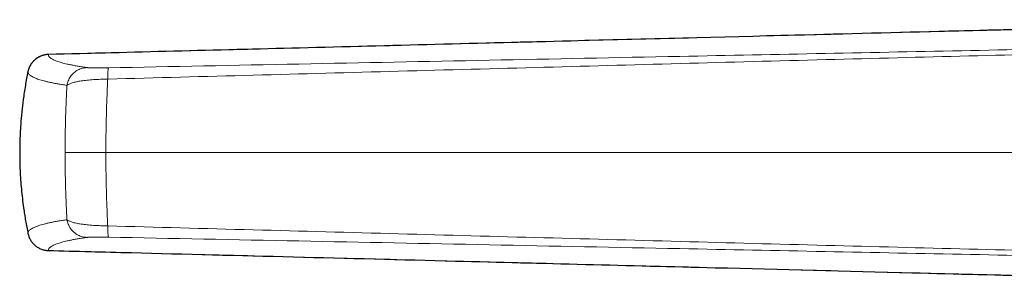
# Model space of a CAD drawing. Header units: millimetres. Extents: x 8 to 882, y 12 to 770.
# Tile 3 of 60: x 187 to 224, y 580 to 590. Entities that reach past the tile are written whole.
import ezdxf

# ---------------------------------------------------------------- set-up
doc = ezdxf.new("R2010")
doc.units = ezdxf.units.MM

msp = doc.modelspace()

# ---------------------------------------------------------------- linework, layer by layer
at = {"color": 252, "linetype": 'Continuous', "lineweight": 0}
for p, q in [((188.731, 584.818), (190.258, 584.818)), ((239.423, 584.818), (190.258, 584.818)), ((188.106, 581.143), (188.107, 581.142))]:
    msp.add_line(p, q, dxfattribs=at)
at = {"color": 7, "linetype": 'Continuous', "lineweight": 30}
for points, knots in [([(238.965, 589.799), (238.916, 589.798), (238.11, 589.778), (236.436, 589.736), (233.738, 589.667), (230.4, 589.582), (226.356, 589.478), (221.469, 589.353), (215.183, 589.191), (207.083, 588.983), (197.764, 588.743), (191.241, 588.574), (188.106, 588.493)], [0, 0, 0, 0, 0.0029, 0.047508, 0.098705, 0.162011, 0.244394, 0.33725, 0.450237, 0.615242, 0.815045, 1, 1, 1, 1]), ([(188.107, 588.493), (188.107, 588.493), (188.085, 588.493), (188.04, 588.49), (187.973, 588.48), (187.907, 588.464), (187.842, 588.442), (187.78, 588.416), (187.72, 588.384), (187.663, 588.347), (187.609, 588.305), (187.559, 588.259), (187.513, 588.209), (187.471, 588.155), (187.429, 588.089), (187.391, 588.015), (187.361, 587.934), (187.347, 587.881), (187.341, 587.854), (187.341, 587.854)], [0, 0, 0, 0, 0.000056, 0.062054, 0.124943, 0.188284, 0.252555, 0.314581, 0.37704, 0.44087, 0.505173, 0.5672, 0.629663, 0.693501, 0.757815, 0.847424, 0.923684, 0.999944, 1, 1, 1, 1]), ([(188.106, 588.494), (188.104, 588.494), (188.086, 588.493), (188.05, 588.49), (187.999, 588.484), (187.947, 588.474), (187.895, 588.46), (187.843, 588.442), (187.793, 588.422), (187.745, 588.397), (187.698, 588.37), (187.654, 588.34), (187.612, 588.307), (187.571, 588.27), (187.533, 588.231), (187.498, 588.19), (187.466, 588.146), (187.443, 588.112), (187.432, 588.091), (187.43, 588.087)], [0, 0, 0, 0, 0.007126, 0.06759, 0.12955, 0.194974, 0.260535, 0.326323, 0.39219, 0.458362, 0.523148, 0.587961, 0.653246, 0.718926, 0.784906, 0.851068, 0.917256, 0.98335, 1, 1, 1, 1]), ([(187.341, 587.854), (187.323, 587.766), (187.288, 587.592), (187.241, 587.329), (187.199, 587.065), (187.152, 586.735), (187.105, 586.339), (187.069, 585.915), (187.046, 585.531), (187.034, 585.186), (187.029, 584.84), (187.033, 584.493), (187.044, 584.145), (187.064, 583.796), (187.092, 583.445), (187.129, 583.092), (187.179, 582.697), (187.247, 582.259), (187.31, 581.941), (187.341, 581.782)], [0, 0, 0, 0, 0.043687, 0.087402, 0.131117, 0.174859, 0.250868, 0.326877, 0.38331, 0.439751, 0.496184, 0.553092, 0.610008, 0.666916, 0.724883, 0.782859, 0.840826, 0.920413, 1, 1, 1, 1]), ([(187.341, 581.782), (187.341, 581.782), (187.346, 581.761), (187.356, 581.719), (187.377, 581.657), (187.403, 581.597), (187.434, 581.538), (187.47, 581.482), (187.511, 581.429), (187.557, 581.378), (187.607, 581.332), (187.661, 581.29), (187.718, 581.253), (187.778, 581.221), (187.841, 581.194), (187.905, 581.172), (187.971, 581.156), (188.038, 581.146), (188.084, 581.143), (188.107, 581.142), (188.107, 581.142)], [0, 0, 0, 0, 0.000056, 0.059992, 0.119928, 0.181077, 0.242227, 0.304249, 0.366709, 0.430544, 0.494855, 0.556876, 0.619332, 0.683159, 0.747459, 0.809453, 0.872339, 0.935677, 0.999944, 1, 1, 1, 1]), ([(187.972, 581.157), (187.975, 581.157), (187.995, 581.152), (188.032, 581.147), (188.074, 581.143), (188.098, 581.142), (188.106, 581.142)], [0, 0, 0, 0, 0.056084, 0.459466, 0.820728, 1, 1, 1, 1]), ([(188.106, 581.142), (189.141, 581.115), (194.222, 580.984), (202.547, 580.769), (212.29, 580.519), (219.644, 580.33), (225.233, 580.186), (229.663, 580.072), (233.369, 579.978), (236.38, 579.901), (238.124, 579.858), (238.938, 579.837), (238.965, 579.837)], [0, 0, 0, 0, 0.0610751, 0.2997186, 0.4911206, 0.6358321, 0.7334804, 0.8208232, 0.8971363, 0.9520394, 0.998397, 1, 1, 1, 1])]:
    msp.add_open_spline(points, degree=3, knots=knots, dxfattribs=at)
at = {"color": 252, "linetype": 'Continuous', "lineweight": 0}
for points, knots in [([(238.966, 589.799), (238.966, 589.799), (237.569, 589.764), (234.775, 589.694), (229.187, 589.55), (222.156, 589.37), (213.679, 589.152), (202.314, 588.86), (193.79, 588.64), (188.107, 588.493)], [0, 0, 0, 0, 0.000001, 0.082385, 0.164769, 0.329538, 0.497154, 0.664769, 1, 1, 1, 1]), ([(238.984, 588.97), (237.168, 588.934), (233.536, 588.862), (228.089, 588.751), (222.642, 588.641), (217.195, 588.532), (211.188, 588.411), (204.619, 588.279), (197.488, 588.136), (192.733, 588.04), (190.356, 587.992)], [0, 0, 0, 0, 0.112003, 0.224002, 0.335997, 0.447993, 0.559991, 0.706659, 0.853329, 1, 1, 1, 1]), ([(190.326, 587.571), (192.141, 587.619), (195.772, 587.717), (201.218, 587.865), (206.665, 588.014), (212.112, 588.164), (217.527, 588.309), (222.91, 588.448), (228.262, 588.58), (233.614, 588.708), (237.181, 588.789), (238.965, 588.829)], [0, 0, 0, 0, 0.111991, 0.223983, 0.335977, 0.447978, 0.559986, 0.669996, 0.780004, 0.890006, 1, 1, 1, 1]), ([(189.553, 588.001), (189.495, 588.01), (189.38, 588.027), (189.219, 588.053), (189.069, 588.08), (188.93, 588.106), (188.805, 588.133), (188.693, 588.16), (188.593, 588.187), (188.502, 588.214), (188.416, 588.244), (188.334, 588.277), (188.261, 588.312), (188.201, 588.347), (188.155, 588.383), (188.123, 588.42), (188.105, 588.456), (188.107, 588.481), (188.107, 588.493)], [0, 0, 0, 0, 0.057372, 0.114598, 0.17171, 0.22874, 0.285725, 0.34169, 0.397668, 0.453667, 0.509694, 0.579598, 0.649549, 0.71954, 0.789565, 0.859628, 0.929752, 1, 1, 1, 1]), ([(187.341, 587.854), (187.341, 587.841), (187.34, 587.815), (187.358, 587.776), (187.391, 587.738), (187.438, 587.7), (187.498, 587.662), (187.573, 587.625), (187.656, 587.591), (187.744, 587.559), (187.837, 587.53), (187.941, 587.501), (188.056, 587.473), (188.183, 587.444), (188.321, 587.417), (188.47, 587.39), (188.629, 587.363), (188.743, 587.345), (188.799, 587.336)], [0, 0, 0, 0, 0.070365, 0.140644, 0.210842, 0.280975, 0.351057, 0.421106, 0.491138, 0.548032, 0.604933, 0.661847, 0.718786, 0.775759, 0.831757, 0.887797, 0.943879, 1, 1, 1, 1]), ([(189.553, 588.001), (189.525, 588), (189.468, 587.996), (189.382, 587.979), (189.297, 587.951), (189.213, 587.913), (189.134, 587.865), (189.059, 587.807), (188.992, 587.74), (188.934, 587.667), (188.885, 587.588), (188.846, 587.505), (188.817, 587.421), (188.805, 587.364), (188.799, 587.336)], [0, 0, 0, 0, 0.078347, 0.159284, 0.242418, 0.327281, 0.413336, 0.5, 0.586664, 0.672719, 0.757582, 0.840716, 0.921653, 1, 1, 1, 1]), ([(190.356, 587.992), (190.324, 587.991), (190.26, 587.99), (190.166, 587.989), (190.075, 587.988), (189.988, 587.988), (189.907, 587.988), (189.833, 587.989), (189.766, 587.99), (189.707, 587.991), (189.655, 587.993), (189.612, 587.996), (189.577, 587.998), (189.561, 588), (189.553, 588.001)], [0, 0, 0, 0, 0.080836, 0.161276, 0.242242, 0.323763, 0.405514, 0.487771, 0.570788, 0.654788, 0.739816, 0.825801, 0.912595, 1, 1, 1, 1]), ([(190.356, 587.992), (190.354, 587.99), (190.351, 587.985), (190.345, 587.961), (190.34, 587.924), (190.336, 587.874), (190.332, 587.811), (190.329, 587.739), (190.327, 587.659), (190.326, 587.6), (190.326, 587.571)], [0, 0, 0, 0, 0.121274, 0.245686, 0.372283, 0.5, 0.627717, 0.754314, 0.878726, 1, 1, 1, 1]), ([(188.799, 587.336), (188.811, 587.345), (188.834, 587.362), (188.88, 587.386), (188.934, 587.409), (188.998, 587.431), (189.07, 587.451), (189.151, 587.47), (189.24, 587.487), (189.337, 587.503), (189.442, 587.517), (189.553, 587.53), (189.671, 587.541), (189.795, 587.55), (189.923, 587.558), (190.055, 587.564), (190.189, 587.568), (190.28, 587.57), (190.326, 587.571)], [0, 0, 0, 0, 0.061346, 0.123048, 0.185018, 0.247171, 0.309432, 0.371749, 0.434095, 0.496481, 0.558973, 0.621628, 0.684494, 0.747643, 0.810751, 0.873635, 0.93661, 1, 1, 1, 1]), ([(190.258, 584.818), (190.258, 584.818), (190.258, 584.909), (190.258, 585.09), (190.26, 585.362), (190.264, 585.634), (190.269, 585.906), (190.275, 586.177), (190.283, 586.454), (190.292, 586.734), (190.303, 587.018), (190.314, 587.298), (190.322, 587.48), (190.326, 587.571)], [0, 0, 0, 0, 0.000021, 0.094813, 0.189669, 0.28447, 0.381352, 0.478292, 0.575181, 0.680853, 0.786526, 0.893263, 1, 1, 1, 1]), ([(188.799, 587.336), (188.797, 587.288), (188.792, 587.192), (188.785, 587.044), (188.778, 586.894), (188.771, 586.74), (188.765, 586.584), (188.759, 586.426), (188.753, 586.265), (188.747, 586.079), (188.742, 585.868), (188.738, 585.657), (188.735, 585.47), (188.733, 585.281), (188.731, 585.064), (188.731, 584.9), (188.731, 584.818)], [0, 0, 0, 0, 0.06276, 0.125696, 0.188632, 0.252113, 0.315594, 0.379614, 0.443635, 0.50782, 0.599228, 0.690635, 0.752142, 0.813648, 0.906826, 1, 1, 1, 1]), ([(188.799, 582.299), (188.797, 582.347), (188.792, 582.444), (188.785, 582.591), (188.778, 582.742), (188.771, 582.895), (188.765, 583.051), (188.759, 583.21), (188.753, 583.371), (188.747, 583.557), (188.742, 583.768), (188.738, 583.979), (188.735, 584.165), (188.733, 584.354), (188.731, 584.572), (188.731, 584.736), (188.731, 584.818)], [0, 0, 0, 0, 0.0627605, 0.1256959, 0.1886318, 0.2521128, 0.3155941, 0.3796143, 0.4436346, 0.5078197, 0.5992283, 0.6906354, 0.7521422, 0.8136484, 0.9068263, 1, 1, 1, 1]), ([(190.258, 584.818), (190.258, 584.818), (190.258, 584.75), (190.258, 584.614), (190.259, 584.41), (190.261, 584.206), (190.264, 584.002), (190.268, 583.798), (190.272, 583.594), (190.277, 583.391), (190.284, 583.16), (190.292, 582.901), (190.303, 582.617), (190.314, 582.337), (190.322, 582.156), (190.326, 582.065)], [0, 0, 0, 0, 0.000021, 0.07088, 0.141995, 0.213111, 0.285017, 0.356923, 0.429603, 0.502284, 0.575191, 0.680861, 0.786531, 0.893131, 1, 1, 1, 1]), ([(187.341, 581.782), (187.341, 581.795), (187.34, 581.821), (187.358, 581.86), (187.391, 581.898), (187.438, 581.936), (187.498, 581.973), (187.573, 582.01), (187.656, 582.044), (187.744, 582.076), (187.837, 582.105), (187.941, 582.134), (188.056, 582.163), (188.183, 582.191), (188.321, 582.219), (188.47, 582.246), (188.629, 582.273), (188.743, 582.29), (188.799, 582.299)], [0, 0, 0, 0, 0.070365, 0.140644, 0.210842, 0.280975, 0.351057, 0.421106, 0.491138, 0.548032, 0.604933, 0.661847, 0.718786, 0.775759, 0.831757, 0.887797, 0.943879, 1, 1, 1, 1]), ([(188.799, 582.299), (188.811, 582.291), (188.834, 582.273), (188.88, 582.249), (188.934, 582.226), (188.998, 582.205), (189.07, 582.184), (189.151, 582.165), (189.24, 582.148), (189.337, 582.132), (189.442, 582.118), (189.553, 582.105), (189.671, 582.094), (189.795, 582.085), (189.923, 582.077), (190.055, 582.071), (190.189, 582.067), (190.28, 582.066), (190.326, 582.065)], [0, 0, 0, 0, 0.061346, 0.123048, 0.185018, 0.247171, 0.309432, 0.371749, 0.434095, 0.496481, 0.558973, 0.621628, 0.684494, 0.747643, 0.810751, 0.873635, 0.93661, 1, 1, 1, 1]), ([(189.553, 581.634), (189.525, 581.636), (189.468, 581.639), (189.382, 581.657), (189.297, 581.684), (189.213, 581.722), (189.134, 581.771), (189.059, 581.829), (188.992, 581.895), (188.934, 581.969), (188.885, 582.048), (188.846, 582.13), (188.817, 582.214), (188.805, 582.271), (188.799, 582.299)], [0, 0, 0, 0, 0.078347, 0.159284, 0.242418, 0.327281, 0.413336, 0.5, 0.586664, 0.672719, 0.757582, 0.840716, 0.921653, 1, 1, 1, 1]), ([(190.326, 582.065), (192.141, 582.016), (195.772, 581.918), (201.218, 581.77), (206.665, 581.621), (212.112, 581.472), (217.527, 581.326), (222.91, 581.188), (228.262, 581.056), (233.614, 580.927), (237.181, 580.847), (238.965, 580.806)], [0, 0, 0, 0, 0.1119912, 0.2239828, 0.3359774, 0.4479783, 0.5599865, 0.6699961, 0.7800044, 0.8900056, 1, 1, 1, 1]), ([(190.356, 581.643), (190.354, 581.646), (190.351, 581.651), (190.345, 581.675), (190.34, 581.712), (190.336, 581.762), (190.332, 581.824), (190.329, 581.897), (190.327, 581.977), (190.326, 582.036), (190.326, 582.065)], [0, 0, 0, 0, 0.1212738, 0.2456862, 0.3722826, 0.5, 0.6277174, 0.7543138, 0.8787262, 1, 1, 1, 1]), ([(189.553, 581.634), (189.495, 581.626), (189.38, 581.608), (189.219, 581.582), (189.069, 581.556), (188.93, 581.529), (188.805, 581.503), (188.693, 581.476), (188.593, 581.449), (188.502, 581.421), (188.416, 581.391), (188.334, 581.359), (188.261, 581.324), (188.201, 581.288), (188.155, 581.252), (188.123, 581.216), (188.105, 581.179), (188.107, 581.155), (188.107, 581.142)], [0, 0, 0, 0, 0.057372, 0.114598, 0.17171, 0.22874, 0.285725, 0.34169, 0.397668, 0.453667, 0.509694, 0.579598, 0.649549, 0.71954, 0.789565, 0.859628, 0.929752, 1, 1, 1, 1]), ([(190.356, 581.643), (190.324, 581.644), (190.26, 581.645), (190.166, 581.646), (190.075, 581.647), (189.988, 581.648), (189.907, 581.647), (189.833, 581.647), (189.766, 581.646), (189.707, 581.644), (189.655, 581.642), (189.612, 581.64), (189.577, 581.637), (189.561, 581.635), (189.553, 581.634)], [0, 0, 0, 0, 0.080836, 0.161276, 0.242242, 0.323763, 0.405514, 0.487771, 0.570788, 0.654788, 0.739816, 0.825801, 0.912595, 1, 1, 1, 1]), ([(238.984, 580.665), (237.168, 580.701), (233.536, 580.773), (228.089, 580.885), (222.642, 580.994), (217.195, 581.104), (211.188, 581.224), (204.619, 581.356), (197.488, 581.5), (192.733, 581.595), (190.356, 581.643)], [0, 0, 0, 0, 0.112003, 0.224002, 0.335997, 0.447993, 0.559991, 0.706659, 0.853329, 1, 1, 1, 1]), ([(188.107, 581.142), (193.79, 580.996), (202.314, 580.776), (213.679, 580.483), (222.156, 580.266), (229.187, 580.085), (234.775, 579.942), (237.569, 579.871), (238.966, 579.837), (238.966, 579.837)], [0, 0, 0, 0, 0.335231, 0.502846, 0.670462, 0.83523, 0.917614, 0.999999, 1, 1, 1, 1])]:
    msp.add_open_spline(points, degree=3, knots=knots, dxfattribs=at)

doc.saveas('drawing.dxf')
